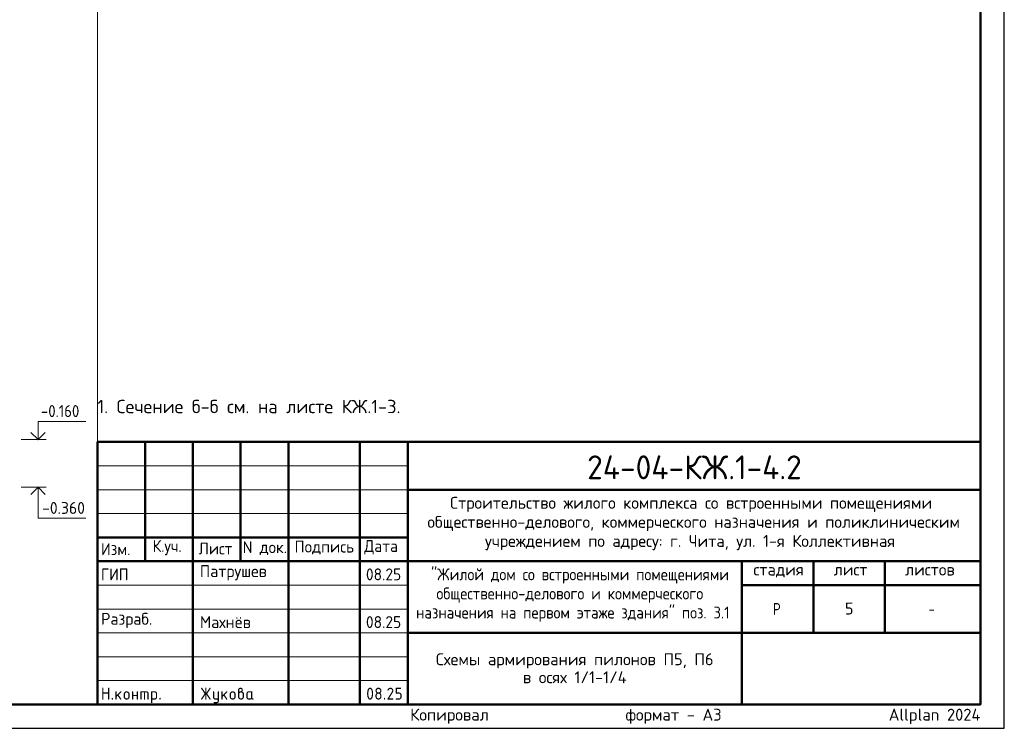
# Model space of a CAD drawing. Header units: millimetres. Extents: x 0 to 42000, y 0 to 29700.
# Tile 11 of 12: x 21370 to 42000, y 0 to 14850. Entities that reach past the tile are written whole.
import ezdxf

# ---------------------------------------------------------------- set-up
doc = ezdxf.new("R2010")
doc.units = ezdxf.units.MM
doc.layers.add('Standard', color=7, linetype='Continuous', lineweight=25)
doc.layers.add('Надписи', color=7, linetype='Continuous', lineweight=25)
doc.styles.add('ISOCPEUR', font='txt')

msp = doc.modelspace()

# ---------------------------------------------------------------- hatches: boundary and pattern name
at = {"layer": 'Standard', "linetype": 'Continuous', "lineweight": 25, "transparency": 33554687}
for points in [[(23099, 614), (23099, 839), (23099, 840), (23099, 842), (23099, 843), (23100, 844), (23100, 845), (23101, 846), (23101, 847), (23102, 848), (23103, 849), (23104, 850), (23105, 850), (23106, 851), (23107, 851), (23109, 851), (23110, 851), (23112, 851), (23113, 851), (23115, 851), (23116, 851), (23117, 851), (23118, 850), (23119, 850), (23120, 849), (23121, 848), (23122, 847), (23122, 846), (23123, 845), (23123, 844), (23124, 843), (23124, 842), (23124, 840), (23124, 839), (23124, 751), (23224, 751), (23224, 839), (23224, 840), (23224, 842), (23224, 843), (23225, 844), (23225, 845), (23226, 846), (23226, 847), (23227, 848), (23228, 849), (23229, 850), (23230, 850), (23231, 851), (23232, 851), (23233, 851), (23235, 851), (23236, 851), (23238, 851), (23239, 851), (23241, 851), (23242, 851), (23243, 850), (23244, 850), (23245, 849), (23246, 848), (23247, 847), (23247, 846), (23248, 845), (23248, 844), (23249, 843), (23249, 842), (23249, 840), (23249, 839), (23249, 614), (23249, 612), (23249, 611), (23249, 609), (23248, 608), (23248, 607), (23247, 606), (23247, 605), (23246, 604), (23245, 604), (23244, 603), (23243, 602), (23242, 602), (23241, 602), (23239, 601), (23238, 601), (23236, 601), (23235, 601), (23233, 601), (23232, 602), (23231, 602), (23230, 602), (23229, 603), (23228, 604), (23227, 604), (23226, 605), (23226, 606), (23225, 607), (23225, 608), (23224, 609), (23224, 611), (23224, 612), (23224, 614), (23224, 726), (23124, 726), (23124, 614), (23124, 612), (23124, 611), (23124, 609), (23123, 608), (23123, 607), (23122, 606), (23122, 605), (23121, 604), (23120, 604), (23119, 603), (23118, 602), (23117, 602), (23116, 602), (23115, 601), (23113, 601), (23112, 601), (23110, 601), (23109, 601), (23107, 602), (23106, 602), (23105, 602), (23104, 603), (23103, 604), (23102, 604), (23101, 605), (23101, 606), (23100, 607), (23100, 608), (23099, 609), (23099, 611), (23099, 612)], [(25259, 704), (25194, 607), (25193, 605), (25192, 604), (25191, 603), (25190, 603), (25188, 602), (25187, 602), (25185, 601), (25183, 601), (25182, 601), (25180, 601), (25179, 602), (25178, 602), (25177, 603), (25176, 603), (25175, 604), (25174, 605), (25173, 605), (25173, 606), (25172, 607), (25172, 609), (25171, 610), (25171, 611), (25171, 613), (25171, 614), (25171, 616), (25172, 618), (25172, 619), (25173, 621), (25243, 726), (25173, 832), (25172, 833), (25172, 835), (25171, 837), (25171, 838), (25171, 840), (25171, 841), (25171, 843), (25172, 844), (25172, 845), (25173, 846), (25173, 847), (25174, 848), (25175, 849), (25176, 849), (25177, 850), (25178, 850), (25179, 851), (25181, 851), (25182, 851), (25184, 851), (25185, 851), (25187, 851), (25188, 851), (25189, 850), (25191, 849), (25192, 848), (25193, 847), (25194, 846), (25259, 749), (25259, 839), (25259, 840), (25259, 842), (25259, 843), (25259, 844), (25260, 845), (25260, 846), (25261, 847), (25262, 848), (25262, 849), (25263, 850), (25264, 850), (25266, 851), (25267, 851), (25268, 851), (25269, 851), (25271, 851), (25273, 851), (25274, 851), (25275, 851), (25277, 851), (25278, 850), (25279, 850), (25280, 849), (25280, 848), (25281, 847), (25282, 846), (25282, 845), (25283, 844), (25283, 843), (25283, 842), (25284, 840), (25284, 839), (25284, 749), (25348, 846), (25349, 847), (25350, 848), (25351, 849), (25353, 850), (25354, 851), (25356, 851), (25357, 851), (25359, 851), (25360, 851), (25361, 851), (25362, 851), (25363, 850), (25365, 850), (25366, 849), (25367, 848), (25367, 847), (25368, 847), (25369, 846), (25370, 845), (25370, 843), (25371, 842), (25371, 841), (25371, 840), (25371, 839), (25371, 837), (25371, 835), (25370, 833), (25369, 832), (25299, 726), (25369, 621), (25370, 619), (25371, 617), (25371, 616), (25371, 614), (25371, 613), (25371, 611), (25371, 610), (25370, 609), (25370, 608), (25369, 607), (25368, 606), (25368, 605), (25367, 604), (25366, 603), (25365, 603), (25364, 602), (25363, 602), (25361, 602), (25360, 601), (25359, 601), (25357, 601), (25356, 602), (25354, 602), (25353, 603), (25351, 603), (25350, 604), (25349, 605), (25348, 607), (25284, 704), (25284, 614), (25284, 612), (25283, 611), (25283, 609), (25283, 608), (25282, 607), (25282, 606), (25281, 605), (25280, 604), (25280, 604), (25279, 603), (25278, 602), (25277, 602), (25275, 602), (25274, 601), (25273, 601), (25271, 601), (25269, 601), (25268, 601), (25267, 602), (25266, 602), (25264, 602), (25263, 603), (25262, 604), (25262, 604), (25261, 605), (25260, 606), (25260, 607), (25259, 608), (25259, 609), (25259, 611), (25259, 612), (25259, 614)], [(29137, 851), (29140, 851), (29144, 851), (29147, 851), (29150, 850), (29153, 850), (29156, 849), (29158, 848), (29161, 847), (29164, 846), (29167, 844), (29169, 843), (29172, 841), (29174, 839), (29177, 837), (29179, 835), (29181, 833), (29184, 831), (29186, 828), (29188, 826), (29189, 823), (29191, 821), (29193, 818), (29194, 816), (29195, 813), (29196, 810), (29197, 807), (29198, 804), (29198, 801), (29199, 798), (29199, 795), (29200, 792), (29200, 789), (29200, 784), (29199, 780), (29198, 775), (29197, 771), (29195, 766), (29193, 762), (29191, 757), (29188, 753), (29110, 626), (29187, 626), (29189, 626), (29190, 626), (29191, 626), (29193, 626), (29194, 625), (29195, 625), (29196, 624), (29197, 623), (29197, 622), (29198, 621), (29198, 620), (29199, 619), (29199, 618), (29199, 617), (29200, 615), (29200, 614), (29200, 612), (29199, 611), (29199, 610), (29199, 608), (29198, 607), (29198, 606), (29197, 605), (29197, 604), (29196, 604), (29195, 603), (29194, 602), (29193, 602), (29191, 602), (29190, 601), (29189, 601), (29187, 601), (29087, 601), (29086, 601), (29084, 601), (29083, 602), (29082, 602), (29081, 602), (29080, 603), (29079, 604), (29078, 604), (29077, 605), (29076, 606), (29076, 607), (29075, 608), (29075, 609), (29075, 611), (29075, 612), (29075, 614), (29075, 616), (29075, 617), (29076, 619), (29077, 621), (29168, 768), (29170, 771), (29171, 773), (29172, 776), (29173, 778), (29174, 781), (29174, 783), (29175, 786), (29175, 789), (29175, 793), (29174, 796), (29173, 800), (29172, 803), (29171, 806), (29168, 809), (29166, 813), (29164, 815), (29161, 818), (29158, 820), (29155, 822), (29152, 823), (29148, 825), (29145, 826), (29141, 826), (29137, 826), (29135, 826), (29132, 826), (29129, 825), (29127, 824), (29124, 823), (29122, 822), (29119, 820), (29117, 818), (29114, 816), (29112, 814), (29110, 812), (29107, 809), (29105, 806), (29103, 802), (29100, 799), (29098, 795), (29097, 793), (29096, 792), (29095, 791), (29094, 790), (29092, 790), (29091, 789), (29089, 789), (29087, 789), (29086, 789), (29084, 789), (29083, 789), (29082, 790), (29081, 790), (29080, 791), (29079, 791), (29078, 792), (29077, 793), (29076, 794), (29076, 795), (29075, 796), (29075, 797), (29075, 798), (29075, 800), (29075, 801), (29075, 803), (29075, 804), (29075, 805), (29076, 806), (29079, 812), (29082, 817), (29085, 822), (29088, 826), (29092, 830), (29095, 834), (29099, 837), (29103, 840), (29107, 843), (29111, 845), (29115, 847), (29119, 848), (29123, 850), (29128, 851), (29132, 851)], [(29250, 739), (29250, 839), (29250, 840), (29250, 842), (29250, 843), (29250, 844), (29251, 845), (29251, 846), (29252, 847), (29253, 848), (29253, 849), (29254, 850), (29255, 850), (29257, 851), (29258, 851), (29259, 851), (29261, 851), (29262, 851), (29349, 851), (29351, 851), (29352, 851), (29354, 851), (29355, 851), (29356, 850), (29357, 850), (29358, 849), (29359, 848), (29359, 847), (29360, 846), (29361, 845), (29361, 844), (29361, 843), (29362, 842), (29362, 840), (29362, 839), (29362, 837), (29362, 836), (29361, 834), (29361, 833), (29361, 832), (29360, 831), (29359, 830), (29359, 829), (29358, 829), (29357, 828), (29356, 827), (29355, 827), (29354, 827), (29352, 826), (29351, 826), (29349, 826), (29275, 826), (29275, 751), (29312, 751), (29315, 751), (29318, 751), (29322, 751), (29324, 750), (29327, 750), (29330, 749), (29333, 748), (29336, 747), (29339, 746), (29341, 744), (29344, 743), (29347, 741), (29349, 739), (29351, 737), (29354, 735), (29356, 733), (29358, 731), (29360, 728), (29362, 726), (29364, 723), (29366, 721), (29367, 718), (29369, 715), (29370, 713), (29371, 710), (29372, 707), (29373, 704), (29373, 701), (29374, 698), (29374, 695), (29374, 692), (29374, 689), (29374, 664), (29374, 661), (29374, 657), (29374, 654), (29373, 651), (29373, 648), (29372, 645), (29371, 643), (29370, 640), (29369, 637), (29367, 634), (29366, 632), (29364, 629), (29362, 627), (29360, 624), (29358, 622), (29356, 620), (29354, 617), (29351, 615), (29349, 613), (29346, 612), (29344, 610), (29341, 608), (29339, 607), (29336, 606), (29333, 605), (29330, 604), (29327, 603), (29324, 602), (29321, 602), (29318, 602), (29315, 601), (29312, 601), (29262, 601), (29261, 601), (29259, 601), (29258, 602), (29257, 602), (29255, 602), (29254, 603), (29253, 604), (29253, 604), (29252, 605), (29251, 606), (29251, 607), (29250, 608), (29250, 610), (29250, 611), (29250, 612), (29250, 614), (29250, 615), (29250, 617), (29250, 618), (29250, 619), (29251, 620), (29251, 621), (29252, 622), (29253, 623), (29253, 624), (29254, 625), (29255, 625), (29257, 626), (29258, 626), (29259, 626), (29261, 626), (29262, 626), (29312, 626), (29316, 626), (29319, 627), (29323, 628), (29326, 629), (29330, 630), (29333, 632), (29336, 634), (29338, 637), (29341, 640), (29343, 643), (29345, 646), (29347, 649), (29348, 653), (29349, 656), (29349, 660), (29349, 664), (29349, 689), (29349, 693), (29349, 696), (29348, 700), (29347, 703), (29345, 707), (29343, 710), (29341, 713), (29338, 715), (29336, 718), (29333, 720), (29330, 722), (29326, 724), (29323, 725), (29319, 726), (29316, 726), (29312, 726), (29262, 726), (29261, 726), (29259, 726), (29258, 727), (29257, 727), (29255, 727), (29254, 728), (29253, 729), (29253, 729), (29252, 730), (29251, 731), (29251, 732), (29250, 733), (29250, 734), (29250, 736), (29250, 737)], [(23299, 626), (23299, 628), (23299, 629), (23299, 631), (23300, 632), (23300, 633), (23301, 634), (23301, 635), (23302, 636), (23303, 637), (23304, 637), (23305, 638), (23306, 638), (23307, 638), (23309, 639), (23310, 639), (23312, 639), (23313, 639), (23314, 639), (23316, 638), (23317, 638), (23318, 638), (23319, 637), (23320, 637), (23321, 636), (23322, 635), (23322, 634), (23323, 633), (23323, 632), (23324, 631), (23324, 629), (23324, 628), (23324, 626), (23324, 614), (23324, 612), (23324, 611), (23324, 610), (23323, 608), (23323, 607), (23322, 606), (23322, 605), (23321, 604), (23320, 604), (23319, 603), (23318, 602), (23317, 602), (23316, 602), (23314, 601), (23313, 601), (23312, 601), (23310, 601), (23309, 601), (23307, 602), (23306, 602), (23305, 602), (23304, 603), (23303, 604), (23302, 604), (23301, 605), (23301, 606), (23300, 607), (23300, 608), (23299, 610), (23299, 611), (23299, 612), (23299, 614)], [(23399, 694), (23478, 773), (23478, 773), (23479, 774), (23480, 775), (23482, 775), (23483, 776), (23484, 776), (23485, 776), (23486, 776), (23488, 776), (23489, 776), (23491, 776), (23492, 775), (23493, 775), (23494, 774), (23495, 774), (23496, 773), (23497, 772), (23497, 771), (23498, 770), (23498, 769), (23499, 768), (23499, 767), (23499, 765), (23499, 764), (23499, 762), (23499, 761), (23498, 760), (23498, 759), (23497, 758), (23497, 757), (23496, 756), (23495, 755), (23440, 700), (23496, 621), (23498, 619), (23498, 617), (23499, 616), (23499, 614), (23499, 612), (23499, 611), (23499, 609), (23498, 608), (23498, 607), (23497, 606), (23497, 605), (23496, 604), (23495, 604), (23494, 603), (23493, 602), (23492, 602), (23491, 602), (23489, 601), (23488, 601), (23486, 601), (23485, 601), (23483, 602), (23482, 602), (23480, 603), (23479, 603), (23478, 604), (23477, 605), (23476, 607), (23422, 682), (23399, 659), (23399, 614), (23399, 612), (23399, 611), (23399, 609), (23398, 608), (23398, 607), (23397, 606), (23397, 605), (23396, 604), (23395, 604), (23394, 603), (23393, 602), (23392, 602), (23391, 602), (23389, 601), (23388, 601), (23386, 601), (23385, 601), (23383, 601), (23382, 602), (23381, 602), (23380, 602), (23379, 603), (23378, 604), (23377, 604), (23376, 605), (23376, 606), (23375, 607), (23375, 608), (23374, 609), (23374, 611), (23374, 612), (23374, 614), (23374, 764), (23374, 765), (23374, 767), (23374, 768), (23375, 769), (23375, 770), (23376, 771), (23376, 772), (23377, 773), (23378, 774), (23379, 774), (23380, 775), (23381, 775), (23382, 776), (23383, 776), (23385, 776), (23386, 776), (23388, 776), (23389, 776), (23391, 776), (23392, 775), (23393, 775), (23394, 774), (23395, 774), (23396, 773), (23397, 772), (23397, 771), (23398, 770), (23398, 769), (23399, 768), (23399, 767), (23399, 765), (23399, 764)], [(23749, 676), (23749, 614), (23749, 612), (23748, 611), (23748, 609), (23748, 608), (23747, 607), (23747, 606), (23746, 605), (23746, 604), (23745, 604), (23744, 603), (23743, 602), (23742, 602), (23740, 602), (23739, 601), (23738, 601), (23736, 601), (23735, 601), (23733, 601), (23732, 602), (23731, 602), (23729, 602), (23729, 603), (23728, 604), (23727, 604), (23726, 605), (23725, 606), (23725, 607), (23724, 608), (23724, 609), (23724, 611), (23724, 612), (23724, 614), (23724, 764), (23724, 765), (23724, 767), (23724, 768), (23724, 769), (23725, 770), (23725, 771), (23726, 772), (23727, 773), (23728, 774), (23729, 774), (23729, 775), (23731, 775), (23732, 776), (23733, 776), (23735, 776), (23736, 776), (23738, 776), (23739, 776), (23740, 776), (23742, 775), (23743, 775), (23744, 774), (23745, 774), (23746, 773), (23746, 772), (23747, 771), (23747, 770), (23748, 769), (23748, 768), (23748, 767), (23749, 765), (23749, 764), (23749, 701), (23823, 701), (23823, 764), (23823, 765), (23824, 767), (23824, 768), (23824, 769), (23825, 770), (23825, 771), (23826, 772), (23826, 773), (23827, 774), (23828, 774), (23829, 775), (23830, 775), (23832, 776), (23833, 776), (23834, 776), (23836, 776), (23837, 776), (23839, 776), (23840, 776), (23841, 775), (23843, 775), (23843, 774), (23844, 774), (23845, 773), (23846, 772), (23847, 771), (23847, 770), (23848, 769), (23848, 768), (23848, 767), (23848, 765), (23848, 764), (23848, 614), (23848, 612), (23848, 611), (23848, 609), (23848, 608), (23847, 607), (23847, 606), (23846, 605), (23845, 604), (23844, 604), (23843, 603), (23843, 602), (23841, 602), (23840, 602), (23839, 601), (23837, 601), (23836, 601), (23834, 601), (23833, 601), (23832, 602), (23830, 602), (23829, 602), (23828, 603), (23827, 604), (23826, 604), (23826, 605), (23825, 606), (23825, 607), (23824, 608), (23824, 609), (23824, 611), (23823, 612), (23823, 614), (23823, 676)], [(23911, 776), (24023, 776), (24026, 776), (24028, 776), (24031, 776), (24033, 775), (24036, 775), (24038, 774), (24040, 773), (24043, 773), (24045, 772), (24047, 770), (24049, 769), (24051, 768), (24053, 767), (24055, 765), (24057, 763), (24059, 762), (24061, 760), (24062, 758), (24064, 756), (24065, 754), (24067, 752), (24068, 750), (24069, 748), (24070, 745), (24071, 743), (24071, 741), (24072, 739), (24072, 736), (24073, 734), (24073, 731), (24073, 729), (24073, 726), (24073, 614), (24073, 612), (24073, 611), (24073, 609), (24073, 608), (24072, 607), (24072, 606), (24071, 605), (24070, 604), (24069, 604), (24068, 603), (24067, 602), (24066, 602), (24065, 602), (24064, 601), (24062, 601), (24061, 601), (24059, 601), (24058, 601), (24057, 602), (24055, 602), (24054, 602), (24053, 603), (24052, 604), (24051, 604), (24051, 605), (24050, 606), (24049, 607), (24049, 608), (24049, 609), (24048, 611), (24048, 612), (24048, 614), (24048, 726), (24048, 729), (24048, 731), (24047, 734), (24046, 736), (24046, 738), (24044, 740), (24043, 742), (24041, 744), (24039, 746), (24037, 747), (24035, 748), (24033, 749), (24031, 750), (24028, 751), (24026, 751), (24023, 751), (23998, 751), (23998, 614), (23998, 612), (23998, 611), (23998, 609), (23998, 608), (23997, 607), (23997, 606), (23996, 605), (23995, 604), (23995, 604), (23994, 603), (23993, 602), (23991, 602), (23990, 602), (23989, 601), (23987, 601), (23986, 601), (23984, 601), (23983, 601), (23982, 602), (23980, 602), (23979, 602), (23978, 603), (23977, 604), (23977, 604), (23976, 605), (23975, 606), (23975, 607), (23974, 608), (23974, 609), (23974, 611), (23973, 612), (23973, 614), (23973, 751), (23924, 751), (23924, 614), (23924, 612), (23923, 611), (23923, 609), (23923, 608), (23922, 607), (23922, 606), (23921, 605), (23920, 604), (23920, 604), (23919, 603), (23918, 602), (23916, 602), (23915, 602), (23914, 601), (23913, 601), (23911, 601), (23909, 601), (23908, 601), (23907, 602), (23906, 602), (23904, 602), (23903, 603), (23902, 604), (23902, 604), (23901, 605), (23900, 606), (23900, 607), (23899, 608), (23899, 609), (23899, 611), (23898, 612), (23898, 614), (23898, 764), (23898, 765), (23899, 767), (23899, 768), (23899, 769), (23900, 770), (23900, 771), (23901, 772), (23902, 773), (23902, 774), (23903, 774), (23904, 775), (23906, 775), (23907, 776), (23908, 776), (23909, 776)], [(24298, 626), (24298, 628), (24298, 629), (24299, 631), (24299, 632), (24299, 633), (24300, 634), (24301, 635), (24301, 636), (24302, 637), (24303, 637), (24304, 638), (24305, 638), (24307, 638), (24308, 639), (24309, 639), (24311, 639), (24312, 639), (24314, 639), (24315, 638), (24316, 638), (24317, 638), (24318, 637), (24319, 637), (24320, 636), (24321, 635), (24322, 634), (24322, 633), (24323, 632), (24323, 631), (24323, 629), (24323, 628), (24323, 626), (24323, 614), (24323, 612), (24323, 611), (24323, 610), (24323, 608), (24322, 607), (24322, 606), (24321, 605), (24320, 604), (24319, 604), (24318, 603), (24317, 602), (24316, 602), (24315, 602), (24314, 601), (24312, 601), (24311, 601), (24309, 601), (24308, 601), (24307, 602), (24305, 602), (24304, 602), (24303, 603), (24302, 604), (24301, 604), (24301, 605), (24300, 606), (24299, 607), (24299, 608), (24299, 610), (24298, 611), (24298, 612), (24298, 614)], [(25521, 576), (25521, 601), (25471, 601), (25468, 601), (25466, 602), (25463, 602), (25461, 602), (25458, 603), (25456, 603), (25454, 604), (25452, 605), (25449, 606), (25447, 607), (25445, 608), (25443, 609), (25441, 611), (25439, 612), (25437, 614), (25436, 616), (25434, 618), (25432, 620), (25431, 622), (25429, 624), (25428, 626), (25427, 628), (25426, 630), (25425, 632), (25424, 634), (25423, 637), (25422, 639), (25422, 641), (25422, 644), (25421, 646), (25421, 649), (25421, 651), (25421, 764), (25421, 765), (25421, 767), (25421, 768), (25422, 769), (25422, 770), (25423, 771), (25423, 772), (25424, 773), (25425, 774), (25426, 774), (25427, 775), (25428, 775), (25429, 776), (25431, 776), (25432, 776), (25434, 776), (25435, 776), (25437, 776), (25438, 776), (25439, 775), (25440, 775), (25441, 774), (25442, 774), (25443, 773), (25444, 772), (25444, 771), (25445, 770), (25445, 769), (25446, 768), (25446, 767), (25446, 765), (25446, 764), (25446, 651), (25446, 649), (25447, 646), (25447, 644), (25448, 642), (25449, 640), (25450, 638), (25452, 636), (25454, 634), (25455, 632), (25457, 630), (25459, 629), (25462, 628), (25464, 627), (25466, 627), (25468, 626), (25471, 626), (25521, 626), (25521, 764), (25521, 765), (25521, 767), (25521, 768), (25522, 769), (25522, 770), (25523, 771), (25523, 772), (25524, 773), (25525, 774), (25526, 774), (25527, 775), (25528, 775), (25529, 776), (25530, 776), (25532, 776), (25533, 776), (25535, 776), (25536, 776), (25538, 776), (25539, 775), (25540, 775), (25541, 774), (25542, 774), (25543, 773), (25544, 772), (25544, 771), (25545, 770), (25545, 769), (25545, 768), (25546, 767), (25546, 765), (25546, 764), (25546, 576), (25546, 574), (25546, 571), (25545, 569), (25545, 566), (25545, 564), (25544, 562), (25543, 559), (25542, 557), (25541, 555), (25540, 553), (25539, 551), (25538, 549), (25537, 547), (25535, 545), (25533, 543), (25532, 541), (25530, 539), (25528, 538), (25526, 536), (25524, 535), (25522, 533), (25520, 532), (25518, 531), (25516, 530), (25514, 529), (25511, 528), (25509, 528), (25507, 527), (25504, 527), (25502, 527), (25499, 526), (25497, 526), (25446, 526), (25445, 526), (25443, 527), (25442, 527), (25441, 527), (25440, 528), (25439, 528), (25438, 529), (25437, 529), (25436, 530), (25435, 531), (25435, 532), (25434, 533), (25434, 535), (25434, 536), (25434, 537), (25434, 539), (25434, 540), (25434, 541), (25434, 542), (25435, 544), (25435, 545), (25436, 546), (25436, 547), (25437, 548), (25438, 549), (25439, 549), (25440, 550), (25442, 550), (25443, 551), (25444, 551), (25445, 551), (25446, 551), (25496, 551), (25499, 551), (25501, 552), (25503, 552), (25506, 553), (25508, 554), (25510, 555), (25512, 557), (25514, 558), (25515, 560), (25517, 562), (25518, 564), (25519, 566), (25520, 568), (25520, 571), (25521, 573)], [(25621, 694), (25700, 773), (25700, 773), (25701, 774), (25702, 775), (25704, 775), (25705, 776), (25706, 776), (25707, 776), (25708, 776), (25710, 776), (25711, 776), (25713, 776), (25714, 775), (25715, 775), (25716, 774), (25717, 774), (25718, 773), (25719, 772), (25719, 771), (25720, 770), (25720, 769), (25721, 768), (25721, 767), (25721, 765), (25721, 764), (25721, 762), (25721, 761), (25721, 760), (25720, 759), (25720, 758), (25719, 757), (25718, 756), (25717, 755), (25662, 700), (25719, 621), (25720, 619), (25720, 617), (25721, 616), (25721, 614), (25721, 612), (25721, 611), (25721, 609), (25720, 608), (25720, 607), (25719, 606), (25719, 605), (25718, 604), (25717, 604), (25716, 603), (25715, 602), (25714, 602), (25713, 602), (25711, 601), (25710, 601), (25708, 601), (25707, 601), (25705, 602), (25704, 602), (25703, 603), (25701, 603), (25700, 604), (25699, 605), (25698, 607), (25644, 682), (25621, 659), (25621, 614), (25621, 612), (25621, 611), (25621, 609), (25620, 608), (25620, 607), (25619, 606), (25619, 605), (25618, 604), (25617, 604), (25616, 603), (25615, 602), (25614, 602), (25613, 602), (25611, 601), (25610, 601), (25608, 601), (25607, 601), (25606, 601), (25604, 602), (25603, 602), (25602, 602), (25601, 603), (25600, 604), (25599, 604), (25598, 605), (25598, 606), (25597, 607), (25597, 608), (25596, 609), (25596, 611), (25596, 612), (25596, 614), (25596, 764), (25596, 765), (25596, 767), (25596, 768), (25597, 769), (25597, 770), (25598, 771), (25598, 772), (25599, 773), (25600, 774), (25601, 774), (25602, 775), (25603, 775), (25604, 776), (25606, 776), (25607, 776), (25608, 776), (25610, 776), (25611, 776), (25613, 776), (25614, 775), (25615, 775), (25616, 774), (25617, 774), (25618, 773), (25619, 772), (25619, 771), (25620, 770), (25620, 769), (25621, 768), (25621, 767), (25621, 765), (25621, 764)], [(29000, 626), (29000, 628), (29000, 629), (29000, 631), (29001, 632), (29001, 633), (29002, 634), (29002, 635), (29003, 636), (29004, 637), (29005, 637), (29006, 638), (29007, 638), (29008, 638), (29009, 639), (29011, 639), (29012, 639), (29014, 639), (29015, 639), (29017, 638), (29018, 638), (29019, 638), (29020, 637), (29021, 637), (29022, 636), (29023, 635), (29023, 634), (29024, 633), (29024, 632), (29024, 631), (29025, 629), (29025, 628), (29025, 626), (29025, 614), (29025, 612), (29025, 611), (29024, 610), (29024, 608), (29024, 607), (29023, 606), (29023, 605), (29022, 604), (29021, 604), (29020, 603), (29019, 602), (29018, 602), (29017, 602), (29015, 601), (29014, 601), (29012, 601), (29011, 601), (29009, 601), (29008, 602), (29007, 602), (29006, 602), (29005, 603), (29004, 604), (29003, 604), (29002, 605), (29002, 606), (29001, 607), (29001, 608), (29000, 610), (29000, 611), (29000, 612), (29000, 614)]]:
    msp.add_hatch(color=7, dxfattribs=at).paths.add_polyline_path(points, flags=16)
h = msp.add_hatch(color=7, dxfattribs=at)
h.paths.add_polyline_path([(25971, 764), (25975, 767), (25979, 769), (25982, 772), (25986, 773), (25990, 775), (25993, 775), (25997, 776), (26000, 776), (26002, 776), (26004, 777), (26006, 777), (26007, 778), (26009, 779), (26011, 781), (26013, 783), (26014, 785), (26016, 787), (26017, 789), (26018, 791), (26019, 793), (26020, 795), (26020, 797), (26021, 799), (26021, 801), (26021, 804), (26020, 806), (26020, 809), (26019, 811), (26018, 813), (26017, 815), (26015, 817), (26014, 819), (26012, 821), (26010, 822), (26008, 824), (26005, 824), (26003, 825), (26001, 826), (25998, 826), (25996, 826), (25993, 826), (25991, 826), (25988, 825), (25986, 824), (25984, 823), (25982, 822), (25980, 821), (25978, 819), (25976, 817), (25975, 815), (25973, 813), (25973, 811), (25972, 809), (25971, 806), (25971, 804), (25971, 801)])
h.paths.add_polyline_path([(26033, 771), (26037, 769), (26041, 767), (26045, 765), (26048, 762), (26052, 759), (26055, 756), (26058, 752), (26060, 748), (26063, 744), (26065, 740), (26067, 736), (26068, 732), (26069, 727), (26070, 723), (26070, 718), (26070, 714), (26070, 664), (26070, 661), (26070, 657), (26070, 654), (26069, 651), (26069, 648), (26068, 645), (26067, 642), (26066, 640), (26065, 637), (26063, 634), (26062, 632), (26060, 629), (26058, 627), (26056, 624), (26054, 622), (26052, 619), (26050, 617), (26048, 615), (26045, 613), (26043, 612), (26040, 610), (26037, 608), (26035, 607), (26032, 606), (26029, 605), (26026, 604), (26024, 603), (26021, 602), (26018, 602), (26014, 602), (26011, 601), (26008, 601), (26005, 601), (26002, 602), (25999, 602), (25996, 602), (25993, 603), (25990, 604), (25987, 605), (25984, 606), (25981, 607), (25979, 608), (25976, 610), (25973, 612), (25971, 613), (25968, 615), (25966, 617), (25964, 620), (25962, 622), (25960, 624), (25958, 627), (25956, 629), (25954, 632), (25953, 634), (25951, 637), (25950, 640), (25949, 643), (25948, 645), (25947, 648), (25947, 651), (25946, 654), (25946, 657), (25946, 661), (25946, 664), (25946, 801), (25946, 804), (25946, 806), (25946, 809), (25947, 811), (25947, 814), (25948, 816), (25948, 818), (25949, 821), (25950, 823), (25951, 825), (25953, 827), (25954, 829), (25955, 831), (25957, 833), (25958, 835), (25960, 837), (25962, 839), (25964, 840), (25966, 842), (25968, 843), (25970, 845), (25972, 846), (25974, 847), (25976, 848), (25979, 849), (25981, 849), (25983, 850), (25986, 850), (25988, 851), (25990, 851), (25993, 851), (25996, 851), (25998, 851), (26001, 851), (26003, 851), (26006, 850), (26008, 850), (26010, 849), (26013, 849), (26015, 848), (26017, 847), (26019, 846), (26021, 844), (26023, 843), (26025, 842), (26027, 840), (26029, 839), (26031, 837), (26033, 835), (26034, 833), (26036, 831), (26037, 829), (26039, 827), (26040, 825), (26041, 823), (26042, 821), (26043, 818), (26043, 816), (26044, 814), (26045, 811), (26045, 809), (26045, 806), (26045, 804), (26045, 801), (26045, 797), (26045, 792), (26044, 788), (26042, 784), (26041, 781), (26038, 777), (26036, 774)], flags=16)
h.paths.add_polyline_path([(26045, 664), (26045, 714), (26045, 718), (26045, 721), (26044, 725), (26043, 728), (26041, 732), (26039, 735), (26037, 738), (26035, 740), (26032, 743), (26029, 745), (26026, 747), (26023, 749), (26019, 750), (26016, 751), (26012, 751), (26008, 751), (26004, 751), (26001, 751), (25997, 750), (25994, 749), (25990, 747), (25987, 745), (25984, 743), (25982, 740), (25979, 738), (25977, 735), (25975, 732), (25973, 728), (25972, 725), (25971, 721), (25971, 718), (25971, 714), (25971, 664), (25971, 660), (25971, 656), (25972, 653), (25973, 649), (25975, 646), (25977, 643), (25979, 640), (25982, 637), (25984, 634), (25987, 632), (25990, 630), (25994, 629), (25997, 628), (26001, 627), (26004, 626), (26008, 626), (26012, 626), (26016, 627), (26019, 628), (26023, 629), (26026, 630), (26029, 633), (26032, 635), (26035, 637), (26037, 640), (26039, 643), (26041, 646), (26043, 649), (26044, 653), (26045, 656), (26045, 660)])
h = msp.add_hatch(color=7, dxfattribs=at)
h.paths.add_polyline_path([(28750, 726), (28750, 734), (28749, 742), (28749, 749), (28748, 756), (28747, 764), (28746, 771), (28745, 778), (28743, 785), (28742, 790), (28741, 795), (28739, 799), (28738, 803), (28736, 807), (28734, 810), (28732, 813), (28731, 816), (28729, 818), (28727, 820), (28724, 822), (28722, 824), (28720, 825), (28718, 826), (28715, 826), (28712, 826), (28710, 826), (28708, 826), (28705, 825), (28703, 824), (28701, 822), (28699, 820), (28696, 818), (28695, 816), (28693, 813), (28691, 810), (28689, 807), (28688, 803), (28686, 799), (28685, 794), (28683, 790), (28682, 785), (28680, 778), (28679, 770), (28678, 763), (28677, 756), (28676, 749), (28676, 741), (28675, 734), (28675, 726), (28675, 719), (28676, 711), (28676, 704), (28677, 696), (28678, 689), (28679, 682), (28680, 675), (28682, 668), (28683, 663), (28684, 658), (28686, 654), (28687, 650), (28689, 646), (28691, 643), (28693, 639), (28694, 637), (28696, 634), (28698, 632), (28701, 630), (28703, 629), (28705, 628), (28707, 627), (28710, 626), (28712, 626), (28715, 626), (28718, 627), (28720, 628), (28722, 629), (28724, 630), (28727, 632), (28729, 634), (28731, 637), (28732, 639), (28734, 643), (28736, 646), (28738, 650), (28739, 654), (28741, 658), (28742, 663), (28743, 668), (28745, 675), (28746, 682), (28747, 689), (28748, 696), (28749, 704), (28749, 711), (28750, 719)])
h.paths.add_polyline_path([(28775, 726), (28775, 721), (28775, 715), (28775, 710), (28774, 705), (28774, 699), (28773, 694), (28773, 689), (28772, 685), (28771, 680), (28771, 675), (28770, 671), (28769, 666), (28768, 662), (28766, 657), (28765, 653), (28764, 649), (28762, 643), (28760, 638), (28757, 633), (28755, 628), (28752, 624), (28749, 620), (28746, 616), (28743, 613), (28740, 610), (28736, 608), (28733, 606), (28729, 604), (28725, 603), (28721, 602), (28717, 601), (28712, 601), (28708, 601), (28704, 602), (28700, 603), (28696, 604), (28692, 606), (28689, 608), (28685, 610), (28682, 613), (28679, 616), (28676, 620), (28673, 624), (28670, 628), (28668, 632), (28665, 638), (28663, 643), (28661, 649), (28660, 653), (28658, 657), (28657, 661), (28656, 666), (28655, 670), (28654, 675), (28654, 680), (28653, 684), (28652, 689), (28652, 694), (28651, 699), (28651, 705), (28650, 710), (28650, 715), (28650, 721), (28650, 726), (28650, 732), (28650, 737), (28650, 743), (28651, 748), (28651, 753), (28652, 758), (28652, 763), (28653, 768), (28654, 773), (28654, 778), (28655, 782), (28656, 787), (28657, 791), (28658, 795), (28660, 800), (28661, 804), (28663, 810), (28665, 815), (28668, 820), (28670, 825), (28673, 829), (28676, 833), (28679, 836), (28682, 839), (28685, 842), (28689, 845), (28692, 847), (28696, 848), (28700, 850), (28704, 851), (28708, 851), (28712, 851), (28717, 851), (28721, 851), (28725, 850), (28729, 848), (28733, 847), (28736, 845), (28740, 842), (28743, 839), (28746, 836), (28749, 833), (28752, 829), (28755, 824), (28757, 820), (28760, 815), (28762, 810), (28764, 804), (28765, 799), (28766, 795), (28768, 791), (28769, 787), (28770, 782), (28771, 777), (28771, 773), (28772, 768), (28773, 763), (28773, 758), (28774, 753), (28774, 748), (28775, 743), (28775, 737), (28775, 732)], flags=16)
h = msp.add_hatch(color=7, dxfattribs=at)
h.paths.add_polyline_path([(28887, 626), (28891, 626), (28895, 627), (28898, 628), (28902, 629), (28905, 630), (28908, 632), (28911, 634), (28914, 637), (28917, 640), (28919, 643), (28921, 646), (28922, 649), (28923, 653), (28924, 656), (28925, 660), (28925, 664), (28925, 689), (28925, 693), (28924, 696), (28923, 700), (28922, 703), (28921, 707), (28919, 710), (28916, 713), (28914, 715), (28911, 718), (28908, 720), (28905, 722), (28902, 724), (28898, 725), (28895, 726), (28891, 726), (28887, 726), (28883, 726), (28880, 726), (28876, 725), (28873, 724), (28870, 722), (28867, 720), (28864, 718), (28861, 715), (28858, 713), (28856, 710), (28854, 707), (28853, 703), (28851, 700), (28851, 696), (28850, 693), (28850, 689), (28850, 664), (28850, 660), (28851, 656), (28851, 653), (28853, 649), (28854, 646), (28856, 643), (28858, 640), (28861, 637), (28864, 634), (28867, 632), (28870, 630), (28873, 629), (28876, 628), (28880, 627), (28883, 626)])
h.paths.add_polyline_path([(28887, 601), (28884, 601), (28881, 602), (28878, 602), (28875, 602), (28872, 603), (28869, 604), (28866, 605), (28863, 606), (28861, 607), (28858, 608), (28855, 610), (28853, 612), (28850, 613), (28848, 615), (28845, 617), (28843, 620), (28841, 622), (28839, 624), (28837, 627), (28835, 629), (28834, 632), (28832, 634), (28831, 637), (28830, 640), (28828, 643), (28828, 645), (28827, 648), (28826, 651), (28826, 654), (28825, 657), (28825, 661), (28825, 664), (28825, 689), (28825, 693), (28825, 696), (28826, 700), (28827, 704), (28827, 707), (28828, 710), (28830, 714), (28831, 717), (28833, 720), (28835, 723), (28837, 726), (28839, 729), (28841, 731), (28844, 734), (28847, 736), (28850, 739), (28847, 741), (28844, 744), (28841, 746), (28839, 749), (28837, 752), (28835, 755), (28833, 758), (28831, 761), (28830, 764), (28828, 767), (28827, 771), (28827, 774), (28826, 778), (28825, 781), (28825, 785), (28825, 789), (28825, 792), (28825, 795), (28826, 798), (28826, 801), (28827, 804), (28828, 807), (28828, 810), (28830, 813), (28831, 816), (28832, 818), (28834, 821), (28835, 823), (28837, 826), (28839, 828), (28841, 831), (28843, 833), (28845, 835), (28848, 837), (28850, 839), (28853, 841), (28855, 843), (28858, 844), (28861, 846), (28863, 847), (28866, 848), (28869, 849), (28872, 850), (28875, 850), (28878, 851), (28881, 851), (28884, 851), (28887, 851), (28891, 851), (28894, 851), (28897, 851), (28900, 850), (28903, 850), (28906, 849), (28909, 848), (28911, 847), (28914, 846), (28917, 844), (28919, 843), (28922, 841), (28924, 839), (28927, 837), (28929, 835), (28932, 833), (28934, 831), (28936, 828), (28938, 826), (28939, 823), (28941, 821), (28943, 818), (28944, 816), (28945, 813), (28946, 810), (28947, 807), (28948, 804), (28949, 801), (28949, 798), (28949, 795), (28950, 792), (28950, 789), (28950, 785), (28949, 781), (28949, 778), (28948, 774), (28947, 771), (28946, 767), (28945, 764), (28943, 761), (28942, 758), (28940, 755), (28938, 752), (28936, 749), (28933, 746), (28931, 744), (28928, 741), (28925, 739), (28929, 735), (28933, 732), (28937, 728), (28939, 724), (28942, 719), (28944, 715), (28946, 710), (28947, 705), (28948, 704), (28948, 702), (28948, 701), (28948, 699), (28949, 697), (28949, 695), (28949, 692), (28949, 690), (28949, 687), (28949, 684), (28950, 681), (28950, 678), (28950, 675), (28950, 671), (28950, 668), (28950, 664), (28950, 661), (28949, 657), (28949, 654), (28949, 651), (28948, 648), (28947, 645), (28946, 643), (28945, 640), (28944, 637), (28943, 634), (28941, 632), (28939, 629), (28938, 627), (28936, 624), (28934, 622), (28932, 620), (28929, 617), (28927, 615), (28924, 613), (28922, 612), (28919, 610), (28917, 608), (28914, 607), (28911, 606), (28909, 605), (28906, 604), (28903, 603), (28900, 602), (28897, 602), (28894, 602), (28891, 601)], flags=16)
h.paths.add_polyline_path([(28887, 751), (28891, 751), (28895, 752), (28898, 753), (28902, 754), (28905, 755), (28908, 757), (28911, 759), (28914, 762), (28917, 765), (28919, 768), (28921, 771), (28922, 774), (28923, 778), (28924, 781), (28925, 785), (28925, 789), (28925, 793), (28924, 796), (28923, 800), (28922, 803), (28921, 806), (28919, 809), (28916, 812), (28914, 815), (28911, 818), (28908, 820), (28905, 822), (28902, 823), (28898, 825), (28895, 826), (28891, 826), (28887, 826), (28883, 826), (28880, 826), (28876, 825), (28873, 823), (28870, 822), (28867, 820), (28864, 818), (28861, 815), (28858, 813), (28856, 810), (28854, 807), (28853, 803), (28851, 800), (28851, 796), (28850, 793), (28850, 789), (28850, 785), (28851, 781), (28851, 778), (28853, 774), (28854, 771), (28856, 768), (28858, 765), (28861, 762), (28864, 759), (28867, 757), (28870, 755), (28873, 754), (28876, 753), (28880, 752), (28883, 751)])
h = msp.add_hatch(color=7, dxfattribs=at)
h.paths.add_polyline_path([(23549, 664), (23549, 714), (23549, 717), (23549, 720), (23549, 723), (23550, 726), (23550, 729), (23551, 732), (23552, 735), (23553, 738), (23554, 740), (23556, 743), (23557, 746), (23559, 748), (23561, 751), (23563, 753), (23565, 756), (23567, 758), (23569, 760), (23572, 762), (23574, 764), (23577, 766), (23579, 768), (23582, 769), (23584, 770), (23587, 772), (23590, 773), (23593, 774), (23596, 774), (23599, 775), (23602, 776), (23605, 776), (23608, 776), (23611, 776), (23614, 776), (23618, 776), (23621, 776), (23624, 775), (23627, 774), (23630, 774), (23633, 773), (23635, 772), (23638, 770), (23641, 769), (23643, 768), (23646, 766), (23648, 764), (23651, 762), (23653, 760), (23655, 758), (23658, 756), (23660, 753), (23662, 751), (23663, 749), (23665, 746), (23666, 743), (23668, 741), (23669, 738), (23670, 735), (23671, 732), (23672, 729), (23672, 726), (23673, 723), (23673, 720), (23674, 717), (23674, 714), (23674, 664), (23674, 660), (23673, 657), (23673, 654), (23672, 651), (23672, 648), (23671, 645), (23670, 642), (23669, 640), (23668, 637), (23666, 634), (23665, 632), (23663, 629), (23662, 627), (23660, 624), (23658, 622), (23655, 620), (23653, 617), (23651, 615), (23648, 613), (23646, 612), (23643, 610), (23641, 608), (23638, 607), (23635, 606), (23632, 605), (23629, 604), (23627, 603), (23624, 602), (23621, 602), (23617, 602), (23614, 601), (23611, 601), (23608, 601), (23605, 602), (23602, 602), (23599, 602), (23596, 603), (23593, 604), (23590, 605), (23587, 606), (23584, 607), (23582, 608), (23579, 610), (23577, 612), (23574, 613), (23572, 615), (23569, 617), (23567, 620), (23565, 622), (23563, 624), (23561, 627), (23559, 629), (23557, 632), (23556, 634), (23554, 637), (23553, 640), (23552, 642), (23551, 645), (23550, 648), (23550, 651), (23549, 654), (23549, 657), (23549, 660)], flags=16)
h.paths.add_polyline_path([(23648, 664), (23648, 714), (23648, 718), (23648, 721), (23647, 725), (23646, 728), (23644, 732), (23642, 735), (23640, 738), (23638, 740), (23635, 743), (23632, 745), (23629, 747), (23625, 749), (23622, 750), (23619, 751), (23615, 751), (23611, 751), (23607, 751), (23604, 751), (23600, 750), (23597, 749), (23594, 747), (23590, 745), (23587, 743), (23585, 740), (23582, 738), (23580, 735), (23578, 732), (23577, 728), (23575, 725), (23574, 721), (23574, 718), (23574, 714), (23574, 664), (23574, 660), (23574, 656), (23575, 653), (23577, 649), (23578, 646), (23580, 643), (23582, 640), (23585, 637), (23587, 634), (23590, 632), (23593, 630), (23597, 629), (23600, 628), (23604, 627), (23607, 626), (23611, 626), (23615, 626), (23619, 627), (23622, 628), (23625, 629), (23629, 630), (23632, 633), (23635, 635), (23638, 637), (23640, 640), (23642, 643), (23644, 646), (23646, 649), (23647, 653), (23648, 656), (23648, 660)])
h = msp.add_hatch(color=7, dxfattribs=at)
h.paths.add_polyline_path([(24123, 764), (24123, 765), (24124, 767), (24124, 768), (24124, 769), (24125, 770), (24125, 771), (24126, 772), (24127, 773), (24127, 774), (24128, 774), (24129, 775), (24130, 775), (24132, 776), (24133, 776), (24134, 776), (24136, 776), (24198, 776), (24201, 776), (24203, 776), (24206, 776), (24208, 775), (24211, 775), (24213, 774), (24215, 773), (24218, 773), (24220, 772), (24222, 770), (24224, 769), (24226, 768), (24228, 767), (24230, 765), (24232, 763), (24234, 762), (24236, 760), (24237, 758), (24239, 756), (24240, 754), (24241, 752), (24243, 750), (24244, 748), (24245, 746), (24245, 743), (24246, 741), (24247, 739), (24247, 736), (24248, 734), (24248, 731), (24248, 729), (24248, 726), (24248, 651), (24248, 649), (24248, 646), (24248, 644), (24247, 641), (24247, 639), (24246, 637), (24245, 634), (24245, 632), (24244, 630), (24243, 628), (24241, 626), (24240, 624), (24239, 622), (24237, 620), (24236, 618), (24234, 616), (24232, 614), (24230, 612), (24228, 611), (24226, 609), (24224, 608), (24222, 607), (24220, 606), (24218, 605), (24215, 604), (24213, 603), (24211, 603), (24208, 602), (24206, 602), (24203, 602), (24201, 601), (24198, 601), (24148, 601), (24148, 539), (24148, 537), (24148, 536), (24148, 535), (24148, 533), (24147, 532), (24147, 531), (24146, 530), (24145, 529), (24145, 529), (24144, 528), (24143, 528), (24141, 527), (24140, 527), (24139, 527), (24138, 526), (24136, 526), (24134, 526), (24133, 527), (24132, 527), (24130, 527), (24129, 528), (24128, 528), (24127, 529), (24127, 529), (24126, 530), (24125, 531), (24125, 532), (24124, 533), (24124, 535), (24124, 536), (24123, 537), (24123, 539)], flags=16)
h.paths.add_polyline_path([(24148, 751), (24148, 626), (24198, 626), (24201, 626), (24203, 627), (24206, 627), (24208, 628), (24210, 629), (24212, 630), (24214, 632), (24216, 634), (24218, 635), (24219, 637), (24220, 639), (24221, 642), (24222, 644), (24223, 646), (24223, 649), (24223, 651), (24223, 726), (24223, 729), (24223, 731), (24222, 734), (24221, 736), (24220, 738), (24219, 740), (24218, 742), (24216, 744), (24214, 746), (24212, 747), (24210, 748), (24208, 749), (24206, 750), (24203, 751), (24201, 751), (24198, 751)])
h = msp.add_hatch(color=7, dxfattribs=at)
h.paths.add_polyline_path([(25771, 664), (25771, 714), (25771, 717), (25771, 720), (25771, 723), (25772, 726), (25773, 729), (25773, 732), (25774, 735), (25775, 738), (25777, 740), (25778, 743), (25779, 746), (25781, 748), (25783, 751), (25785, 753), (25787, 756), (25789, 758), (25791, 760), (25794, 762), (25796, 764), (25799, 766), (25801, 768), (25804, 769), (25806, 770), (25809, 772), (25812, 773), (25815, 774), (25818, 774), (25821, 775), (25824, 776), (25827, 776), (25830, 776), (25833, 776), (25836, 776), (25840, 776), (25843, 776), (25846, 775), (25849, 774), (25852, 774), (25855, 773), (25857, 772), (25860, 770), (25863, 769), (25865, 768), (25868, 766), (25871, 764), (25873, 762), (25875, 760), (25878, 758), (25880, 756), (25882, 753), (25884, 751), (25885, 749), (25887, 746), (25889, 743), (25890, 741), (25891, 738), (25892, 735), (25893, 732), (25894, 729), (25894, 726), (25895, 723), (25895, 720), (25896, 717), (25896, 714), (25896, 664), (25896, 660), (25895, 657), (25895, 654), (25894, 651), (25894, 648), (25893, 645), (25892, 642), (25891, 640), (25890, 637), (25888, 634), (25887, 632), (25885, 629), (25884, 627), (25882, 624), (25880, 622), (25877, 620), (25875, 617), (25873, 615), (25870, 613), (25868, 612), (25865, 610), (25863, 608), (25860, 607), (25857, 606), (25854, 605), (25852, 604), (25849, 603), (25846, 602), (25843, 602), (25840, 602), (25836, 601), (25833, 601), (25830, 601), (25827, 602), (25824, 602), (25821, 602), (25818, 603), (25815, 604), (25812, 605), (25809, 606), (25806, 607), (25804, 608), (25801, 610), (25799, 612), (25796, 613), (25794, 615), (25791, 617), (25789, 620), (25787, 622), (25785, 624), (25783, 627), (25781, 629), (25779, 632), (25778, 634), (25777, 637), (25775, 640), (25774, 642), (25773, 645), (25773, 648), (25772, 651), (25771, 654), (25771, 657), (25771, 660)], flags=16)
h.paths.add_polyline_path([(25871, 664), (25871, 714), (25871, 718), (25870, 721), (25869, 725), (25868, 728), (25866, 732), (25864, 735), (25862, 738), (25860, 740), (25857, 743), (25854, 745), (25851, 747), (25848, 749), (25844, 750), (25841, 751), (25837, 751), (25833, 751), (25829, 751), (25826, 751), (25822, 750), (25819, 749), (25816, 747), (25813, 745), (25810, 743), (25807, 740), (25804, 738), (25802, 735), (25800, 732), (25799, 728), (25797, 725), (25797, 721), (25796, 718), (25796, 714), (25796, 664), (25796, 660), (25797, 656), (25797, 653), (25799, 649), (25800, 646), (25802, 643), (25804, 640), (25807, 637), (25809, 634), (25812, 632), (25815, 630), (25819, 629), (25822, 628), (25826, 627), (25829, 626), (25833, 626), (25837, 626), (25841, 627), (25844, 628), (25848, 629), (25851, 630), (25854, 633), (25857, 635), (25860, 637), (25862, 640), (25864, 643), (25866, 646), (25868, 649), (25869, 653), (25870, 656), (25871, 660)])
h = msp.add_hatch(color=7, dxfattribs=at)
h.paths.add_polyline_path([(26220, 751), (26170, 751), (26168, 751), (26165, 751), (26163, 750), (26161, 749), (26159, 748), (26157, 747), (26155, 746), (26153, 744), (26151, 742), (26150, 740), (26148, 738), (26147, 736), (26147, 734), (26146, 731), (26146, 729), (26146, 726), (26146, 651), (26146, 649), (26146, 646), (26147, 644), (26147, 642), (26148, 640), (26150, 638), (26151, 636), (26153, 634), (26155, 632), (26157, 630), (26159, 629), (26161, 628), (26163, 627), (26166, 627), (26168, 626), (26170, 626), (26195, 626), (26198, 626), (26200, 627), (26203, 627), (26205, 628), (26207, 629), (26209, 630), (26211, 632), (26213, 634), (26215, 635), (26216, 637), (26218, 639), (26218, 642), (26219, 644), (26220, 646), (26220, 649), (26220, 651)])
h.paths.add_polyline_path([(26270, 614), (26270, 612), (26270, 611), (26270, 609), (26270, 608), (26269, 607), (26269, 606), (26268, 605), (26267, 604), (26266, 604), (26265, 603), (26264, 602), (26263, 602), (26262, 602), (26261, 601), (26259, 601), (26258, 601), (26253, 601), (26249, 602), (26246, 603), (26242, 605), (26238, 606), (26235, 609), (26232, 611), (26229, 615), (26226, 611), (26222, 609), (26218, 606), (26214, 605), (26210, 603), (26205, 602), (26200, 601), (26195, 601), (26170, 601), (26168, 601), (26165, 602), (26163, 602), (26160, 602), (26158, 603), (26156, 603), (26153, 604), (26151, 605), (26149, 606), (26147, 607), (26145, 608), (26143, 609), (26141, 611), (26139, 612), (26137, 614), (26135, 616), (26133, 618), (26132, 619), (26130, 621), (26129, 623), (26127, 625), (26126, 628), (26125, 630), (26124, 632), (26123, 634), (26123, 636), (26122, 639), (26121, 641), (26121, 644), (26121, 646), (26121, 649), (26121, 651), (26121, 726), (26121, 729), (26121, 731), (26121, 734), (26121, 736), (26122, 739), (26123, 741), (26123, 743), (26124, 746), (26125, 748), (26126, 750), (26127, 752), (26129, 754), (26130, 756), (26132, 758), (26133, 760), (26135, 762), (26137, 763), (26139, 765), (26141, 767), (26143, 768), (26145, 769), (26147, 770), (26149, 772), (26151, 773), (26153, 773), (26156, 774), (26158, 775), (26160, 775), (26163, 776), (26165, 776), (26168, 776), (26170, 776), (26233, 776), (26234, 776), (26236, 776), (26237, 776), (26238, 775), (26239, 775), (26240, 774), (26241, 774), (26242, 773), (26243, 772), (26244, 771), (26244, 770), (26245, 769), (26245, 768), (26245, 767), (26245, 765), (26245, 764), (26245, 639), (26245, 637), (26246, 636), (26246, 634), (26246, 633), (26246, 632), (26247, 631), (26248, 630), (26248, 629), (26249, 629), (26250, 628), (26251, 627), (26252, 627), (26254, 627), (26255, 626), (26256, 626), (26258, 626), (26259, 626), (26261, 626), (26262, 626), (26263, 625), (26264, 625), (26265, 625), (26266, 624), (26267, 623), (26268, 622), (26269, 621), (26269, 620), (26270, 619), (26270, 618), (26270, 617), (26270, 615)], flags=16)

# ---------------------------------------------------------------- linework, layer by layer
at = {"layer": 'Standard', "color": 7, "linetype": 'Continuous', "lineweight": 13, "transparency": 33554687}
for p, q in [((21398, 6051), (21928, 6051)), ((23000, 5500), (29500, 5500)), ((21398, 5051), (21928, 5051)), ((23000, 5000), (29500, 5000)), ((23000, 4500), (29500, 4500)), ((23000, 3000), (29500, 3000)), ((23000, 2500), (29500, 2500)), ((23000, 2500), (29500, 2500)), ((23000, 2000), (29500, 2000)), ((23000, 2000), (29500, 2000)), ((23000, 1500), (29500, 1500)), ((23000, 1000), (29500, 1000))]:
    msp.add_line(p, q, dxfattribs=at)
at = {"layer": 'Standard', "color": 7, "linetype": 'Continuous', "lineweight": 50, "transparency": 33554687}
for p, q in [((23000, 500), (23000, 6000)), ((23000, 6000), (41500, 6000)), ((24000, 3500), (24000, 6000)), ((25000, 500), (25000, 6000)), ((26000, 3500), (26000, 6000)), ((27000, 500), (27000, 6000)), ((28500, 500), (28500, 6000)), ((29500, 500), (29500, 6000)), ((29500, 5000), (41500, 5000)), ((23000, 4000), (29500, 4000)), ((23000, 4000), (29500, 4000)), ((23000, 3500), (29500, 3500)), ((23000, 3500), (29500, 3500)), ((29500, 3500), (41500, 3500)), ((36500, 2000), (36500, 3500)), ((38000, 2000), (38000, 3500)), ((39500, 2000), (39500, 3500)), ((36500, 3000), (41500, 3000)), ((29500, 2000), (41500, 2000)), ((36500, 500), (36500, 2000)), ((36500, 500), (36500, 2000))]:
    msp.add_line(p, q, dxfattribs=at)
at = {"layer": 'Standard', "color": 7, "linetype": 'Continuous', "lineweight": 25, "transparency": 33554687}
for p, q in [((41500, 500), (41500, 6000)), ((23000, 500), (41500, 500)), ((23000, 500), (41500, 500)), ((23000, 500), (41500, 500))]:
    msp.add_line(p, q, dxfattribs=at)
msp.add_lwpolyline([(0, 0), (42000, 0), (42000, 29700), (0, 29700), (0, 0)], close=True, dxfattribs=at)
at = {"layer": 'Standard', "color": 7, "linetype": 'Continuous', "lineweight": 50, "transparency": 33554687}
msp.add_lwpolyline([(2000, 29200), (41500, 29200), (41500, 500), (2000, 500), (2000, 29200)], close=True, dxfattribs=at)
at = {"layer": 'Standard', "color": 7, "linetype": 'Continuous', "lineweight": 13, "transparency": 33554687}
for points in [[(23000, 29200), (2000, 29200), (2000, 500), (23000, 500), (23000, 29200)], [(41500, 29200), (23000, 29200), (23000, 6000), (41500, 6000), (41500, 29200)], [(21754, 6051), (21754, 6431), (22754, 6431)], [(21754, 5051), (21754, 4401), (22754, 4401)]]:
    msp.add_lwpolyline(points, dxfattribs=at)
at = {"layer": 'Standard', "color": 7, "linetype": 'Continuous', "lineweight": 35, "transparency": 33554687}
for points in [[(21606, 6200), (21754, 6051), (21902, 6200)], [(21606, 4903), (21754, 5051), (21902, 4903)]]:
    msp.add_lwpolyline(points, dxfattribs=at)
at = {"layer": 'Standard', "color": 7, "linetype": 'Continuous', "lineweight": 25, "transparency": 33554687}
msp.add_lwpolyline([(41500, 6000), (23000, 6000), (23000, 500), (41500, 500), (41500, 6000)], dxfattribs=at)

# ---------------------------------------------------------------- texts
at = {"layer": 'Standard', "color": 7, "linetype": 'Continuous', "lineweight": 13, "transparency": 33554687, "insert": (23000, 6743), "char_height": 280, "width": 6436.36, "attachment_point": 4, "style": 'ISOCPEUR'}
msp.add_mtext('\\A1;{\\fISOCPEUR|i0|b0;\\H279.999995;\\W1.000000;\\C7;1. Сечение б-б см. на листе КЖ.1-3.}\\P', dxfattribs=at)
at = {"layer": 'Standard', "color": 7, "linetype": 'Continuous', "lineweight": 25, "transparency": 33554687, "char_height": 250, "attachment_point": 7, "style": 'ISOCPEUR'}
for s, insert, width in [('\\W0.90;-0.160', (21816, 6523), 1011.77), ('\\W0.99;Строительство жилого комплекса со встроенными помещениями', (30388, 4533), 10343.94), ('\\W0.95;-0.360', (21841, 4493), 1067.86), ('\\W0.99;общественно-делового, коммерческого назначения и поликлиническим', (29912, 4133), 11292.27), ('\\W0.99;учреждением по адресу: г. Чита, ул. 1-я Коллективная', (31119, 3733), 8881.18), ('\\W0.93;Изм.', (23074, 3628), 752.88), ('\\W0.93;К.уч.', (24156, 3628), 816.01), ('\\W0.94;Лист', (25119, 3643), 866.93), ('\\W0.95;N док.', (26043, 3631), 1068.13), ('\\W0.96;Подпись', (27129, 3643), 1344.28), ('\\W0.94;Дата', (28588, 3643), 967.74), ('\\W0.90;"Жилой дом со встроенными помещениями', (29989, 3033), 6132.51), ('\\W0.92;ГИП', (23074, 3101), 689.6), ('\\W0.97;Патрушев', (25146, 3101), 1670.19), ('\\W0.94;08.25', (28625, 3101), 891.68), ('\\W0.90;общественно-делового и коммерческого', (30102, 2633), 5904.55), ('\\W0.99;стадия    лист     листов', (36743, 3162), 4372.59), ('\\W0.90;назначения на первом этаже здания" поз. 3.1', (29676, 2233), 6756.08), ('\\W0.80;Р', (37150, 2375), 299.86), ('\\W0.78;-', (40412, 2375), 272.01), ('\\W0.96;Разраб.', (23074, 2101), 1306.55), ('\\W0.96;Махнёв', (25146, 2101), 1243.9), ('\\W0.94;08.25', (28625, 2101), 891.68)]:
    msp.add_mtext(s, dxfattribs=dict(at, insert=insert, width=width))
at = {"layer": 'Standard', "color": 7, "linetype": 'Continuous', "lineweight": 50, "transparency": 33554687, "insert": (33260, 5218), "char_height": 500, "width": 4986.98, "attachment_point": 7, "style": 'ISOCPEUR'}
msp.add_mtext('\\W0.96;24-04-КЖ.1-4.2', dxfattribs=at)
at = {"layer": 'Standard', "color": 7, "linetype": 'Continuous', "lineweight": 25, "transparency": 33554687, "insert": (33000, 1571), "char_height": 250, "width": 5679.38, "attachment_point": 2, "line_spacing_factor": 0.903614}
msp.add_mtext('\\A1;{\\fISOCPEUR|i0|b0;\\H250.000000;\\W1.000000;\\C7;Схемы армирования пилонов П5, П6}\\P{\\fISOCPEUR|i0|b0;\\H250.000000;\\W1.000000;\\C7;в осях 1/1-1/4}\\P', dxfattribs=at)
at = {"layer": 'Standard', "color": 8, "linetype": 'Continuous', "lineweight": 13, "transparency": 33554687, "insert": (41500, 248), "char_height": 250, "width": 11749.46, "attachment_point": 6, "style": 'ISOCPEUR'}
msp.add_mtext('\\A1;{\\fISOCPEUR|i0|b0;\\H250.000000;\\W1.000000;\\C8;Копировал                  формат - А3                      Allplan 2024}\\P', dxfattribs=at)
at = {"layer": 'Надписи', "color": 7, "linetype": 'Continuous', "lineweight": 13, "transparency": 33554687, "insert": (38750, 2510), "char_height": 250, "width": 272.22, "attachment_point": 5, "style": 'ISOCPEUR'}
msp.add_mtext('\\A1;{\\fISOCPEUR|i0|b0;\\H250.000000;\\W1.000000;\\C7;5}\\P', dxfattribs=at)

doc.saveas('drawing.dxf')
